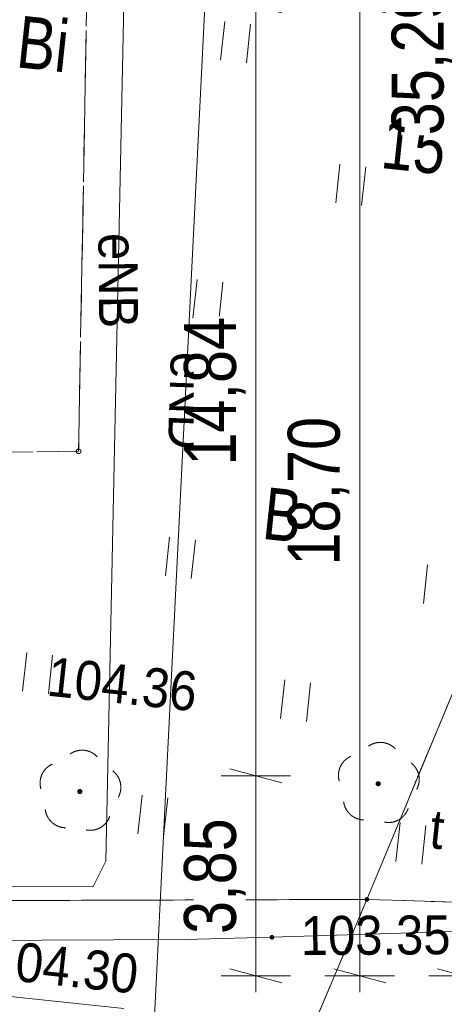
# Model space of a CAD drawing. Header units: millimetres. Extents: x -165388 to 921073, y -295343 to 494042.
# Tile 95 of 117: x 251584 to 259765, y 102452 to 121434. Entities that reach past the tile are written whole.
import ezdxf
from ezdxf.xclip import XClip

# ---------------------------------------------------------------- set-up
doc = ezdxf.new("R2010")
doc.units = ezdxf.units.MM
doc.header["$MEASUREMENT"] = 0
doc.header["$XCLIPFRAME"] = 0
for name, pattern in [('0.5_0.5', [1000, 500, -500]), ('1.0_0.5', [1500, 1000, -500]), ('mz1.0_0.5', [1500, 1000, -500]), ('Wipeout_Contour', [1000, 0, -1000])]:
    doc.linetypes.add(name, pattern=pattern)
for name, color, linetype, lineweight in [('20231207_mdcp_Kolska_2-4_6_0_Nr_pióra__1', 7, 'Continuous', 13), ('bg-woz-oz.6640.12006.2023.pge-1_rzut_5_140-Punkty robocze_Nr_pióra__7', 7, 'Continuous', 18), ('bg-woz-oz.6640.12006.2023.pge-1_rzut_5_211-numer działki ewidencyjnej_Nr_pióra__7', 7, 'Continuous', 18), ('bg-woz-oz.6640.12006.2023.pge-1_rzut_5_219-działka ewidencyjna_Nr_pióra__7', 7, 'Continuous', 18), ('bg-woz-oz.6640.12006.2023.pge-1_rzut_5_blok - kondygnacja podziemna_Nr_pióra__7', 7, 'Continuous', 18), ('bg-woz-oz.6640.12006.2023.pge-1_rzut_5_chodnik (powierzchnia)_Nr_pióra__7', 7, 'Continuous', 18), ('bg-woz-oz.6640.12006.2023.pge-1_rzut_5_przewód telekomunikacyjny podziemny_Nr_pióra__30', 252, 'Continuous', 18), ('bg-woz-oz.6640.12006.2023.pge-1_rzut_5_punkt o określonej wysokości (sieć niezidentyfikowana)-Atr2_Nr_pióra__7', 7, 'Continuous', 18), ('bg-woz-oz.6640.12006.2023.pge-1_rzut_5_punkt o określonej wysokości (sieć telekomunikacyjna)-Atr2_Nr_pióra__30', 252, 'Continuous', 18), ('bg-woz-oz.6640.12006.2023.pge-1_rzut_5_punkt wysokościowy sztuczny-Atr2_Nr_pióra__7', 7, 'Continuous', 18), ('bg-woz-oz.6640.12006.2023.pge-1_rzut_5_trawnik_Nr_pióra__7', 7, 'Continuous', 18), ('bg-woz-oz.6640.12006.2023.pge-1_rzut_5_właz prostokątny - siec telekomunikacyjna (punkt)-Atr17_Nr_pióra__7', 7, 'Continuous', 18)]:
    doc.layers.add(name, color=color, linetype=linetype, lineweight=lineweight)
for name, color, linetype in [('bg-woz-oz.6640.12006.2023.pge-1_rzut_5_203-punkt graniczny', 7, 'Continuous'), ('bg-woz-oz.6640.12006.2023.pge-1_rzut_5_drzewo liściaste (punkt)', 7, 'Continuous'), ('bg-woz-oz.6640.12006.2023.pge-1_rzut_5_punkt o określonej wysokości (sieć telekomunikacyjna)', 7, 'Continuous'), ('INW_GEO', 7, 'Continuous'), ('ZD_DIM', 7, 'Continuous'), ('ZD_INNE', 7, 'Continuous')]:
    doc.layers.add(name, color=color, linetype=linetype)
for name, color, linetype, lineweight, true_color in [('bg-woz-oz.6640.12006.2023.pge-1_rzut_5_210-oznaczenie konturu użytku gruntowego_Nr_pióra__3', 7, 'Continuous', 18, 0x959595), ('bg-woz-oz.6640.12006.2023.pge-1_rzut_5_218-kontur użytku gruntowego_Nr_pióra__3', 7, 'Continuous', 18, 0x959595), ('bg-woz-oz.6640.12006.2023.pge-1_rzut_5_drzewo liściaste (punkt)_Nr_pióra__94', 7, 'Continuous', 18, 0x4b4b4b), ('bg-woz-oz.6640.12006.2023.pge-1_rzut_5_przewód elektroenergetyczny (linia)-Atr1_Nr_pióra__1', 7, 'Continuous', 18, 0x4c4c4c), ('bg-woz-oz.6640.12006.2023.pge-1_rzut_5_przewód elektroenergetyczny (linia)_Nr_pióra__1', 7, 'Continuous', 18, 0x4c4c4c), ('bg-woz-oz.6640.12006.2023.pge-1_rzut_5_przewód elektroenergetyczny podziemny-Atr1_Nr_pióra__1', 7, 'Continuous', 18, 0x4c4c4c), ('bg-woz-oz.6640.12006.2023.pge-1_rzut_5_przewód elektroenergetyczny podziemny_Nr_pióra__1', 7, 'Continuous', 18, 0x4c4c4c), ('ZD_DIM_Nr_pióra__48', 7, 'Continuous', 13, 0xa80f02)]:
    doc.layers.add(name, color=color, linetype=linetype, lineweight=lineweight, true_color=true_color)
doc.styles.add('GENERATED_STYLE_1', font='txt')
doc.styles.add('GENERATED_STYLE_4', font='txt')
doc.dimstyles.new('GENERATED_STYLE__2', dxfattribs={"dimtxt": 1000, "dimasz": 678.571429, "dimexe": 0.18, "dimexo": 20, "dimgap": 0.09, "dimtad": 1, "dimlfac": 0.001, "dimzin": 0, "dimdsep": 46, "dimtxsty": 'GENERATED_STYLE_4', "dimblk": 'ARROWHEAD_17', "dimblk1": 'ARROWHEAD_17', "dimblk2": 'ARROWHEAD_17', "dimcen": 0.09, "dimclrd": 256, "dimclre": 256, "dimclrt": 256, "dimadec": 0, "dimazin": 0, "dimtfac": 1, "dimtdec": 4, "dimtmove": 0, "dimatfit": 3, "dimfxl": 0, "dimtolj": 1, "dimtzin": 0, "dimarcsym": 0})
picture_1 = doc.add_image_def('image1.tif', size_in_pixel=(4961, 3508))

# ---------------------------------------------------------------- blocks, each defined once
blk = doc.blocks.new('Rysunek_2_5', base_point=(-8071116842, -4961354755))
at = {"layer": 'bg-woz-oz.6640.12006.2023.pge-1_rzut_5_203-punkt graniczny', "linetype": 'Continuous', "lineweight": 0, "true_color": 0x000000}
blk.add_hatch(color=18, dxfattribs=at).paths.add_polyline_path([(258317, 104469, 1), (258228, 104479, 1)])
at = {"layer": 'bg-woz-oz.6640.12006.2023.pge-1_rzut_5_drzewo liściaste (punkt)', "linetype": 'Continuous', "lineweight": 0, "true_color": 0x4b4b4b}
for points in [[(258540, 106698, 1), (258441, 106709, 1)], [(252792, 106548, 1), (252692, 106559, 1)]]:
    blk.add_hatch(color=251, dxfattribs=at).paths.add_polyline_path(points)
at = {"layer": 'bg-woz-oz.6640.12006.2023.pge-1_rzut_5_punkt o określonej wysokości (sieć telekomunikacyjna)', "linetype": 'Continuous', "lineweight": 18}
blk.add_hatch(color=252, dxfattribs=at).paths.add_polyline_path([(256489, 103739, 1), (256400, 103749, 1)])
at = {"layer": 'bg-woz-oz.6640.12006.2023.pge-1_rzut_5_140-Punkty robocze_Nr_pióra__7', "linetype": 'Continuous'}
blk.add_circle((252719, 113113), 45, dxfattribs=at)
at = {"layer": 'bg-woz-oz.6640.12006.2023.pge-1_rzut_5_218-kontur użytku gruntowego_Nr_pióra__3', "linetype": '0.5_0.5', "flags": 128}
for points in [[(268655, 129453), (258273, 104474)], [(258273, 104474), (268655, 129453)], [(251049, 104451), (250979, 113094), (252719, 113113), (252928, 124676), (250872, 124683)], [(258273, 104474), (249232, 83114)], [(249232, 83114), (258273, 104474)], [(251049, 104451), (258273, 104474)], [(258273, 104474), (251049, 104451)]]:
    blk.add_lwpolyline(points, dxfattribs=at)
at = {"layer": 'bg-woz-oz.6640.12006.2023.pge-1_rzut_5_219-działka ewidencyjna_Nr_pióra__7', "linetype": 'Continuous', "flags": 128}
for points in [[(268655, 129453), (258273, 104474)], [(258273, 104474), (249232, 83114)], [(251049, 104451), (258273, 104474)]]:
    blk.add_lwpolyline(points, dxfattribs=at)
at = {"layer": 'bg-woz-oz.6640.12006.2023.pge-1_rzut_5_blok - kondygnacja podziemna_Nr_pióra__7', "linetype": '1.0_0.5', "flags": 128}
blk.add_lwpolyline([(244374, 121698), (244383, 124704), (252928, 124676), (252719, 113113), (250997, 113096), (250961, 121698)], close=True, dxfattribs=at)
at = {"layer": 'bg-woz-oz.6640.12006.2023.pge-1_rzut_5_chodnik (powierzchnia)_Nr_pióra__7', "linetype": 'mz1.0_0.5', "flags": 128}
blk.add_lwpolyline([(175016, 101502), (214705, 101455), (220691, 101379), (226616, 101299), (228632, 101345), (252829, 101435), (257008, 101482), (259574, 101409), (261751, 104364), (258273, 104474), (251049, 104451), (249973, 104546), (239700, 104588), (230342, 104451), (230336, 103828), (224735, 103743), (224747, 104325), (224435, 104318), (213968, 104340), (191109, 104348), (176824, 104497), (176916, 107052), (176152, 107053), (175409, 107062), (174954, 107040), (174994, 104029)], close=True, dxfattribs=at)
at = {"layer": 'bg-woz-oz.6640.12006.2023.pge-1_rzut_5_drzewo liściaste (punkt)_Nr_pióra__94', "linetype": 'Continuous'}
for centre, start, end in [((258533, 107101), 43.1738, 124.6298), ((252785, 106951), 43.1738, 124.6298), ((252377, 106717), 115.2098, 196.4498), ((258126, 106867), 115.2098, 196.4498), ((258882, 106787), 331.3538, 52.5938), ((253133, 106636), 331.3538, 52.5938), ((258223, 106406), 187.1228, 268.7728), ((252474, 106256), 187.1228, 268.7728), ((258690, 106356), 259.0308, 340.6808), ((252941, 106206), 259.0308, 340.6808)]:
    blk.add_arc(centre, 400, start, end, dxfattribs=at)
at = {"layer": 'bg-woz-oz.6640.12006.2023.pge-1_rzut_5_przewód elektroenergetyczny (linia)_Nr_pióra__1', "linetype": 'Continuous', "flags": 128}
blk.add_lwpolyline([(250483, 127200), (254937, 126905), (255356, 126499), (255371, 126075), (254176, 102086)], dxfattribs=at)
at = {"layer": 'bg-woz-oz.6640.12006.2023.pge-1_rzut_5_przewód elektroenergetyczny podziemny_Nr_pióra__1', "linetype": 'Continuous', "flags": 128}
blk.add_lwpolyline([(250431, 126814), (253691, 126636), (253243, 105213), (252999, 104726), (237922, 104707), (230640, 104701), (230717, 106734)], dxfattribs=at)
at = {"layer": 'bg-woz-oz.6640.12006.2023.pge-1_rzut_5_przewód telekomunikacyjny podziemny_Nr_pióra__30', "linetype": 'Continuous', "flags": 128}
blk.add_lwpolyline([(261787, 103485), (261192, 103840), (260804, 103882), (256445, 103744), (254771, 103702), (245111, 103658), (241118, 103652), (233130, 103811), (232498, 103829), (232679, 106746)], dxfattribs=at)
at = {"layer": 'bg-woz-oz.6640.12006.2023.pge-1_rzut_5_punkt o określonej wysokości (sieć niezidentyfikowana)-Atr2_Nr_pióra__7', "linetype": 'Continuous', "flags": 128}
blk.add_lwpolyline([(250729, 102675), (253588, 102370)], dxfattribs=at)
at = {"layer": 'bg-woz-oz.6640.12006.2023.pge-1_rzut_5_trawnik_Nr_pióra__7', "linetype": 'Continuous'}
for p, q in [((255454, 120654), (255534, 121400)), ((255952, 120601), (256031, 121347)), ((257675, 117903), (257754, 118648)), ((258172, 117850), (258252, 118595)), ((254923, 115682), (255003, 116428)), ((255420, 115629), (255500, 116375)), ((257144, 112931), (257223, 113677)), ((257641, 112878), (257720, 113624)), ((254392, 110711), (254472, 111456)), ((254889, 110658), (254969, 111403)), ((259364, 110180), (259444, 110925)), ((251641, 108490), (251720, 109236)), ((252138, 108437), (252218, 109183)), ((256612, 107959), (256692, 108705)), ((257110, 107906), (257189, 108652)), ((253861, 105739), (253941, 106485)), ((254358, 105686), (254438, 106432)), ((258833, 105208), (258912, 105954)), ((259330, 105155), (259410, 105900))]:
    blk.add_line(p, q, dxfattribs=at)
at = {"layer": 'bg-woz-oz.6640.12006.2023.pge-1_rzut_5_trawnik_Nr_pióra__7', "linetype": '1.0_0.5', "flags": 128}
blk.add_lwpolyline([(250702, 138290), (250757, 134191), (250826, 128904), (250852, 126236), (250871, 124715), (252928, 124676), (252719, 113113), (250997, 113096), (251033, 106837), (250037, 106832), (250010, 106021), (249973, 104546), (251049, 104451), (258273, 104474), (261751, 104364), (271510, 127559), (271497, 127630), (271420, 128131), (271342, 128622), (271254, 129115), (271165, 129607), (271077, 130099), (271070, 130130), (270961, 130614), (270811, 131093), (270619, 131556), (270385, 131993), (270161, 132349), (269851, 132744), (269074, 133280), (255655, 137399), (255794, 137846), (251554, 138259)], close=True, dxfattribs=at)
at = {"layer": 'bg-woz-oz.6640.12006.2023.pge-1_rzut_5_210-oznaczenie konturu użytku gruntowego_Nr_pióra__3', "linetype": 'Continuous', "char_height": 1000, "attachment_point": 7, "rotation": 353.9018, "style": 'GENERATED_STYLE_1'}
for s, insert in [('\\A1;{\\W0.790000x;\\fArial|b0|i0|c238|p38;Bi}', (251495, 120520)), ('\\A1;{\\W0.790000x;\\fArial|b0|i0|c238|p38;Bp}', (256200, 111129))]:
    blk.add_mtext(s, dxfattribs=dict(at, insert=insert))
at = {"layer": 'bg-woz-oz.6640.12006.2023.pge-1_rzut_5_211-numer działki ewidencyjnej_Nr_pióra__7', "linetype": 'Continuous', "insert": (258516, 118564), "char_height": 1000, "attachment_point": 7, "rotation": 353.9018, "style": 'GENERATED_STYLE_1'}
blk.add_mtext('\\A1;{\\W0.790000x;\\fArial|b0|i0|c238|p38;15}', dxfattribs=at)
at = {"layer": 'bg-woz-oz.6640.12006.2023.pge-1_rzut_5_przewód elektroenergetyczny (linia)-Atr1_Nr_pióra__1', "linetype": 'Continuous', "insert": (254870, 115026), "char_height": 750, "attachment_point": 4, "rotation": 268.0938, "style": 'GENERATED_STYLE_1'}
blk.add_mtext('\\A1;{\\W0.900000x;\\fArial|b0|i0|c238|p38;eND}', dxfattribs=at)
at = {"layer": 'bg-woz-oz.6640.12006.2023.pge-1_rzut_5_przewód elektroenergetyczny podziemny-Atr1_Nr_pióra__1', "linetype": 'Continuous', "insert": (253470, 117321), "char_height": 750, "attachment_point": 4, "rotation": 270.4958, "style": 'GENERATED_STYLE_1'}
blk.add_mtext('\\A1;{\\W0.900000x;\\fArial|b0|i0|c238|p38;eNB}', dxfattribs=at)
at = {"layer": 'bg-woz-oz.6640.12006.2023.pge-1_rzut_5_punkt o określonej wysokości (sieć niezidentyfikowana)-Atr2_Nr_pióra__7', "linetype": 'Continuous', "insert": (250952, 102952), "char_height": 750, "attachment_point": 7, "rotation": 353.9018, "style": 'GENERATED_STYLE_1'}
blk.add_mtext('\\A1;{\\W0.900000x;\\fArial|b0|i0|c238|p38;104.30}', dxfattribs=at)
at = {"layer": 'bg-woz-oz.6640.12006.2023.pge-1_rzut_5_punkt o określonej wysokości (sieć telekomunikacyjna)-Atr2_Nr_pióra__30', "linetype": 'Continuous', "insert": (257001, 103770), "char_height": 750, "attachment_point": 4, "rotation": 0.3438, "style": 'GENERATED_STYLE_1'}
blk.add_mtext('\\A1;{\\W0.900000x;\\fArial|b0|i0|c238|p38;103.35}', dxfattribs=at)
at = {"layer": 'bg-woz-oz.6640.12006.2023.pge-1_rzut_5_punkt wysokościowy sztuczny-Atr2_Nr_pióra__7', "linetype": 'Continuous', "insert": (252087, 108395), "char_height": 750, "attachment_point": 7, "rotation": 353.9018, "style": 'GENERATED_STYLE_1'}
blk.add_mtext('\\A1;{\\W0.900000x;\\fArial|b0|i0|c238|p38;104.36}', dxfattribs=at)
at = {"layer": 'bg-woz-oz.6640.12006.2023.pge-1_rzut_5_właz prostokątny - siec telekomunikacyjna (punkt)-Atr17_Nr_pióra__7', "linetype": 'Continuous', "insert": (259458, 105461), "char_height": 750, "attachment_point": 7, "rotation": 353.9018, "style": 'GENERATED_STYLE_1'}
blk.add_mtext('\\A1;{\\W0.900000x;\\fArial|b0|i0|c238|p38;t}', dxfattribs=at)
blk = doc.blocks.new('Rysunek_3_6', base_point=(188222, 121799))
at = {"layer": '20231207_mdcp_Kolska_2-4_6_0_Nr_pióra__1'}
image = blk.add_image(picture_1, insert=(75928, 59123), size_in_units=(210000, 148500), rotation=-6.09824, dxfattribs=at)
image.set_boundary_path([(-0.5, -0.5), (4960.5, 3507.5)])
blk = doc.blocks.new('*D61')
at = {"layer": 'ZD_DIM_Nr_pióra__48', "linetype": 'Continuous'}
for p, q in [((255636, 106989), (256636, 106721)), ((256805, 106855), (255466, 106855)), ((256136, 103001), (256136, 106855)), ((255636, 103135), (256636, 102868)), ((256805, 103001), (255466, 103001)), ((256136, 102689), (256136, 103001))]:
    blk.add_line(p, q, dxfattribs=at)
at = {"color": 254, "linetype": 'Wipeout_Contour', "lineweight": 0, "ltscale": 1104597.158825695}
blk.add_wipeout([(255936, 103808), (255936, 106048), (254936, 106048), (254936, 103808)], dxfattribs=at).dxf.layer = 'ZD_DIM'
at = {"layer": 'ZD_DIM_Nr_pióra__48', "insert": (255936, 103808), "char_height": 1000, "attachment_point": 7, "rotation": 90, "style": 'GENERATED_STYLE_4'}
blk.add_mtext('\\A1;{\\fArial Narrow|b0|i0|c238|p34;3,85}', dxfattribs=at)
blk = doc.blocks.new('ARROWHEAD_17')
at = {"color": 0, "linetype": 'Continuous', "lineweight": 0}
for p, q in [((-0.188, -0.7), (0.188, 0.7)), ((0, 0), (-1, 0))]:
    blk.add_line(p, q, dxfattribs=at)
blk = doc.blocks.new('*D62')
at = {"layer": 'ZD_DIM_Nr_pióra__48', "linetype": 'Continuous'}
for p, q in [((256805, 121698), (255466, 121698)), ((255636, 121832), (256636, 121564)), ((256136, 106855), (256136, 121698)), ((255636, 106989), (256636, 106721)), ((256805, 106855), (255466, 106855))]:
    blk.add_line(p, q, dxfattribs=at)
at = {"color": 254, "linetype": 'Wipeout_Contour', "lineweight": 0, "ltscale": 1119344.925783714}
blk.add_wipeout([(255936, 112837), (255936, 115717), (254936, 115717), (254936, 112837)], dxfattribs=at).dxf.layer = 'ZD_DIM'
at = {"layer": 'ZD_DIM_Nr_pióra__48', "insert": (255936, 112837), "char_height": 1000, "attachment_point": 7, "rotation": 90, "style": 'GENERATED_STYLE_4'}
blk.add_mtext('\\A1;{\\fArial Narrow|b0|i0|c238|p34;14,84}', dxfattribs=at)
blk = doc.blocks.new('*D64')
at = {"layer": 'ZD_DIM_Nr_pióra__48', "linetype": 'Continuous'}
for p, q in [((258805, 121698), (257466, 121698)), ((257636, 121832), (258636, 121564)), ((258136, 103001), (258136, 121698)), ((257636, 103135), (258636, 102868)), ((258805, 103001), (257466, 103001)), ((258136, 102689), (258136, 103001))]:
    blk.add_line(p, q, dxfattribs=at)
at = {"color": 254, "linetype": 'Wipeout_Contour', "lineweight": 0, "ltscale": 1123547.243307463}
blk.add_wipeout([(257936, 110910), (257936, 113790), (256936, 113790), (256936, 110910)], dxfattribs=at).dxf.layer = 'ZD_DIM'
at = {"layer": 'ZD_DIM_Nr_pióra__48', "insert": (257936, 110910), "char_height": 1000, "attachment_point": 7, "rotation": 90, "style": 'GENERATED_STYLE_4'}
blk.add_mtext('\\A1;{\\fArial Narrow|b0|i0|c238|p34;18,70}', dxfattribs=at)
blk = doc.blocks.new('*D66')
at = {"layer": 'ZD_DIM_Nr_pióra__48', "linetype": 'Continuous'}
for p, q in [((260136, 138290), (260136, 138602)), ((260636, 138156), (259636, 138424)), ((260805, 138290), (259466, 138290)), ((260136, 103001), (260136, 138290)), ((259636, 103135), (260636, 102868)), ((260805, 103001), (259466, 103001)), ((260136, 102689), (260136, 103001))]:
    blk.add_line(p, q, dxfattribs=at)
at = {"color": 254, "linetype": 'Wipeout_Contour', "lineweight": 0, "ltscale": 1144475.221294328}
blk.add_wipeout([(259936, 119206), (259936, 122086), (258936, 122086), (258936, 119206)], dxfattribs=at).dxf.layer = 'ZD_DIM'
at = {"layer": 'ZD_DIM_Nr_pióra__48', "insert": (259936, 119206), "char_height": 1000, "attachment_point": 7, "rotation": 90, "style": 'GENERATED_STYLE_4'}
blk.add_mtext('\\A1;{\\fArial Narrow|b0|i0|c238|p34;35,29}', dxfattribs=at)

msp = doc.modelspace()

# ---------------------------------------------------------------- block references
at = {"layer": 'INW_GEO', "color": 151, "linetype": 'Continuous', "lineweight": 13, "true_color": 0x80c2ff}
ref = msp.add_blockref('Rysunek_2_5', (-8071116841.926, -4961354754.727), dxfattribs=at)
XClip(ref).set_block_clipping_path([(-195425.9394250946, -263123.0086484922), (606609.6817159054, -348810.9449165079), (694192.2923495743, 470958.7517303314), (-107843.3287914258, 556646.6879983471)])
at = {"layer": 'ZD_INNE', "color": 151, "linetype": 'Continuous', "lineweight": 13, "true_color": 0x80c2ff}
ref = msp.add_blockref('Rysunek_3_6', (188221.593, 121798.6), dxfattribs=at)
XClip(ref).set_block_clipping_path([(75928.0302199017, 59123.2504848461), (284739.4774660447, 36814.2388748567), (300515.1557528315, 184473.9502032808), (91703.7085066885, 206782.9618132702)])

# ---------------------------------------------------------------- next in the draw order: dimensions: what is measured, and where the dimension line sits
at = {"layer": 'ZD_DIM', "color": 14, "linetype": 'Continuous', "lineweight": 13, "true_color": 0xa80f02}
dim = msp.add_linear_dim(base=(256135.649, 106855.142), p1=(251065.344, 103001.483), p2=(251032.584, 106855.142), angle=90, dimstyle='GENERATED_STYLE__2', dxfattribs=at)
dim.commit()
dim.dimension.update_dxf_attribs({"geometry": '*D61', "text_midpoint": (255435.649, 105138.597), "dimtype": 160, "text_rotation": 90})

# ---------------------------------------------------------------- next in the draw order: dimensions: what is measured, and where the dimension line sits
dim = msp.add_linear_dim(base=(256135.649, 121698.371), p1=(251032.584, 106855.142), p2=(250960.99, 121698.371), angle=90, dimstyle='GENERATED_STYLE__2', dxfattribs=at)
dim.commit()
dim.dimension.update_dxf_attribs({"geometry": '*D62', "text_midpoint": (255435.649, 114546.466), "dimtype": 160, "text_rotation": 90})

# ---------------------------------------------------------------- next in the draw order: dimensions: what is measured, and where the dimension line sits
dim = msp.add_linear_dim(base=(258135.649, 121698.371), p1=(251065.344, 103001.483), p2=(250960.99, 121698.371), angle=90, dimstyle='GENERATED_STYLE__2', dxfattribs=at)
dim.commit()
dim.dimension.update_dxf_attribs({"geometry": '*D64', "text_midpoint": (257435.649, 112619.637), "dimtype": 160, "text_rotation": 90})

# ---------------------------------------------------------------- next in the draw order: dimensions: what is measured, and where the dimension line sits
dim = msp.add_linear_dim(base=(260135.649, 138289.762), p1=(251065.344, 103001.483), p2=(250702.086, 138289.762), angle=90, dimstyle='GENERATED_STYLE__2', dxfattribs=at)
dim.commit()
dim.dimension.update_dxf_attribs({"geometry": '*D66', "text_midpoint": (259435.649, 120915.333), "dimtype": 160, "text_rotation": 90})

doc.saveas('drawing.dxf')
